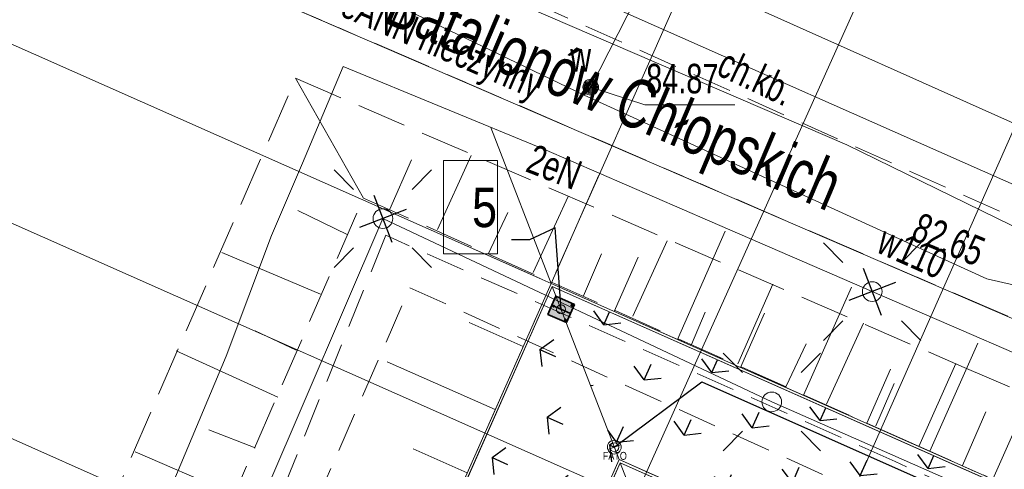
# Model space of a CAD drawing. Header units: metres. Extents: x 7446797 to 7447602, y 5789497 to 5790002.
# Tile 37 of 66: x 7447234 to 7447259, y 5789855 to 5789866. Entities that reach past the tile are written whole.
import ezdxf
from ezdxf.xclip import XClip

# ---------------------------------------------------------------- set-up
doc = ezdxf.new("R2010")
doc.units = ezdxf.units.M
doc.header["$MEASUREMENT"] = 0
doc.header["$XCLIPFRAME"] = 0
for name, pattern in [('2_BUBZ02', [1.75, 1.25, -0.5]), ('2_KTCR02', [1.5, 1, -0.5]), ('GUK', [2, 1.5, -0.5]), ('GUZ', [1, 0.5, -0.5]), ('Kropki i Kreski', [3.6, 1.8, -0.9, 0, -0.9])]:
    doc.linetypes.add(name, pattern=pattern)
for name, color, linetype, lineweight in [('130-Z Teren1', 7, 'Continuous', 13), ('130-Z Teren114', 113, 'Continuous', 25), ('130-Z Teren21', 37, 'Continuous', 5), ('130-Z Teren69', 41, 'Continuous', 13), ('310-W Oświetlenie1', 7, 'Continuous', 13), ('450-K Belki21', 37, 'Continuous', 5), ('450-K Belki69', 41, 'Continuous', 13), ('708-L Opisy sytuacji 1_500 do legendy1', 7, 'Continuous', 13), ('708-L Opisy sytuacji 1_500 do legendy11', 7, 'Continuous', 13), ('708-L Opisy sytuacji 1_500 do legendy85', 1, 'Continuous', 25), ('718-L Elementy do rozbiórki85', 1, 'Continuous', 25), ('719-L Wyposażenie lądowiska1', 7, 'Continuous', 13), ('719-L Wyposażenie lądowiska56', 82, 'Continuous', 25), ('719-L Wyposażenie lądowiska81', 18, 'Continuous', 35), ('719-L Wyposażenie lądowiska85', 1, 'Continuous', 25), ('810-G Ogólne2', 4, 'Continuous', 20), ('ex_02_DXF_MZ_9_BUBZ_D_L_17', 9, 'Continuous', 18), ('ex_02_DXF_MZ_9_Dzialki7', 9, 'Continuous', 18), ('ex_02_DXF_MZ_9_Kontury3', 9, 'Continuous', 18), ('ex_02_DXF_MZ_9_KTCR_D_L_17', 9, 'Continuous', 18), ('ex_02_DXF_MZ_9_KTCR_E_T_17', 9, 'Continuous', 18), ('ex_02_DXF_MZ_9_KTCR_L_17', 9, 'Continuous', 18), ('ex_02_DXF_MZ_9_KTKR_L_07', 9, 'Continuous', 18), ('ex_02_DXF_MZ_9_KTUL_E_T_07', 9, 'Continuous', 18), ('ex_02_DXF_MZ_9_SUOW_L_05', 9, 'Continuous', 18), ('ex_02_DXF_MZ_9_SUPE_D_L_31', 9, 'Continuous', 18), ('ex_02_DXF_MZ_9_SUPE_E_T_31', 9, 'Continuous', 18), ('ex_02_DXF_MZ_9_SUPK_L_434', 9, 'Continuous', 18), ('ex_02_DXF_MZ_9_SUPW_E_T_05', 9, 'Continuous', 18), ('ex_02_DXF_MZ_9_SUPW_L_05', 9, 'Continuous', 18), ('ex_02_DXF_MZ_9_SUSM_D_T_07', 9, 'Continuous', 18), ('ex_02_DXF_MZ_9_SUSM_D_T_37', 9, 'Continuous', 18), ('ex_02_DXF_MZ_9_SUTK_T_034', 9, 'Continuous', 18), ('ex_02_DXF_MZ_9_SUTW_T_05', 9, 'Continuous', 18), ('ex_02_DXF_MZ_9_SUUW_E_T_57', 9, 'Continuous', 18), ('ex_02_DXF_MZ_9_SUUW_T_77', 9, 'Continuous', 18), ('ex_02_DXF_MZ_9_Uzytki3', 9, 'Continuous', 18)]:
    doc.layers.add(name, color=color, linetype=linetype, lineweight=lineweight)
doc.layers.add('700-L Mapa 1_500 dwg', color=7, linetype='Continuous')
doc.layers.add('708-L Opisy sytuacji 1_500 do legendy', color=7, linetype='Continuous')
doc.styles.add('STYL_AUTOMATYCZNY_1', font='Arial.ttf', dxfattribs={"width": 0.7})
doc.styles.add('STYL_AUTOMATYCZNY_2', font='Arial.ttf')
doc.styles.add('STYL_AUTOMATYCZNY_3', font='Arial Narrow.ttf')
doc.dimstyles.new('STYL_AUTOMATYCZNY__1', dxfattribs={"dimtxt": 1.25, "dimasz": 0.475, "dimexe": 0.18, "dimexo": 0.3, "dimgap": 0, "dimtad": 1, "dimzin": 0, "dimdsep": 46, "dimtxsty": 'STYL_AUTOMATYCZNY_2', "dimblk": 'ARROWHEAD_2', "dimblk1": 'ARROWHEAD_2', "dimblk2": 'ARROWHEAD_2', "dimcen": 0.09, "dimclrd": 7, "dimclre": 7, "dimclrt": 1, "dimazin": 0, "dimtfac": 1, "dimtdec": 4, "dimtmove": 0, "dimatfit": 3, "dimfxl": 1, "dimtolj": 1, "dimtzin": 0, "dimarcsym": 0})
doc.dimstyles.new('STYL_AUTOMATYCZNY__2', dxfattribs={"dimtxt": 1, "dimasz": 0.475, "dimexe": 0.18, "dimexo": 0.3, "dimgap": 0, "dimtad": 1, "dimzin": 0, "dimdsep": 46, "dimtxsty": 'STYL_AUTOMATYCZNY_2', "dimblk": 'ARROWHEAD_2', "dimblk1": 'ARROWHEAD_2', "dimblk2": 'ARROWHEAD_2', "dimcen": 0.09, "dimclrd": 7, "dimclre": 7, "dimclrt": 1, "dimazin": 0, "dimtfac": 1, "dimtdec": 4, "dimtmove": 0, "dimatfit": 3, "dimfxl": 1, "dimtolj": 1, "dimtzin": 0, "dimarcsym": 0})
doc.dimstyles.new('STYL_AUTOMATYCZNY__3', dxfattribs={"dimtxt": 0.18, "dimasz": 0.456, "dimexe": 0.18, "dimexo": 0.0625, "dimgap": 0, "dimtad": 0, "dimtih": 1, "dimtoh": 1, "dimdec": 4, "dimzin": 0, "dimdsep": 46, "dimcen": 0.09, "dimadec": 0, "dimazin": 0, "dimtfac": 1, "dimtdec": 4, "dimtmove": 0, "dimatfit": 3, "dimldrblk": 'ARROWHEAD_1', "dimfxl": 1, "dimtolj": 1, "dimtzin": 0, "dimarcsym": 0})

# ---------------------------------------------------------------- blocks, each defined once
blk = doc.blocks.new('Rysunek_1_9', base_point=(7447200, 5789750, -0.867))
at = {"layer": 'ex_02_DXF_MZ_9_BUBZ_D_L_17', "color": 9, "linetype": '2_BUBZ02', "lineweight": 18}
for p, q in [((7447234.364, 5789850.459, -0.867), (7447240.629, 5789864.895, -0.867)), ((7447240.629, 5789864.895, -0.867), (7447257.601, 5789857.557, -0.867)), ((7447229.09, 5789831.451, -0.867), (7447242.351, 5789861.854, -0.867)), ((7447242.351, 5789861.854, -0.867), (7447282.337, 5789843.993, -0.867)), ((7447257.601, 5789857.557, -0.867), (7447276.192, 5789849.576, -0.867))]:
    blk.add_line(p, q, dxfattribs=at)
at = {"layer": 'ex_02_DXF_MZ_9_BUBZ_D_L_17', "color": 9, "linetype": 'Continuous', "lineweight": 18}
for p, q in [((7447242.351, 5789861.854, -0.867), (7447240.629, 5789864.895, -0.867)), ((7447244.232, 5789861.055, -0.867), (7447245.087, 5789862.935, -0.867)), ((7447243.019, 5789861.574, -0.867), (7447243.572, 5789862.822, -0.867)), ((7447246.658, 5789859.965, -0.867), (7447247.548, 5789861.896, -0.867)), ((7447241.95, 5789860.919, -0.867), (7447240.685, 5789861.541, -0.867)), ((7447245.514, 5789860.434, -0.867), (7447246.017, 5789861.493, -0.867)), ((7447249.187, 5789858.858, -0.867), (7447250.06, 5789860.772, -0.867)), ((7447241.262, 5789859.416, -0.867), (7447238.751, 5789860.471, -0.867)), ((7447247.94, 5789859.377, -0.867), (7447248.393, 5789860.437, -0.867)), ((7447251.853, 5789857.65, -0.867), (7447252.742, 5789859.667, -0.867)), ((7447250.675, 5789858.136, -0.867), (7447251.027, 5789858.956, -0.867)), ((7447254.109, 5789856.627, -0.867), (7447255.049, 5789858.678, -0.867)), ((7447240.642, 5789857.997, -0.867), (7447239.599, 5789858.484, -0.867)), ((7447253.084, 5789857.08, -0.867), (7447253.587, 5789858.156, -0.867)), ((7447240.173, 5789856.801, -0.867), (7447237.593, 5789857.976, -0.867)), ((7447256.451, 5789855.553, -0.867), (7447257.39, 5789857.655, -0.867)), ((7447255.357, 5789856.074, -0.867), (7447255.826, 5789857.15, -0.867)), ((7447257.561, 5789855.067, -0.867), (7447258.148, 5789856.434, -0.867)), ((7447239.603, 5789855.52, -0.867), (7447238.424, 5789855.971, -0.867)), ((7447239.015, 5789854.357, -0.867), (7447236.555, 5789855.413, -0.867))]:
    blk.add_line(p, q, dxfattribs=at)
at = {"layer": 'ex_02_DXF_MZ_9_Dzialki7', "color": 9, "linetype": 'Continuous', "lineweight": 18}
blk.add_line((7447209.58, 5789880.04, -0.867), (7447413.1, 5789792.26, -0.867), dxfattribs=at)
at = {"layer": 'ex_02_DXF_MZ_9_Kontury3', "color": 9, "linetype": 'GUK', "lineweight": 18}
blk.add_line((7447209.579, 5789880.041, -0.867), (7447354.52, 5789817.535, -0.867), dxfattribs=at)
at = {"layer": 'ex_02_DXF_MZ_9_KTCR_D_L_17', "color": 9, "linetype": '2_KTCR02', "lineweight": 18}
for p, q in [((7447242.919, 5789860.911, -0.867), (7447240.294, 5789854.433, -0.867)), ((7447255.852, 5789855.169, -0.867), (7447242.919, 5789860.911, -0.867)), ((7447239.317, 5789849.956, -0.867), (7447243.528, 5789859.58, -0.867)), ((7447243.528, 5789859.58, -0.867), (7447257.173, 5789853.407, -0.867)), ((7447272.532, 5789847.6, -0.867), (7447255.852, 5789855.169, -0.867))]:
    blk.add_line(p, q, dxfattribs=at)
at = {"layer": 'ex_02_DXF_MZ_9_KTCR_L_17', "color": 9, "linetype": '2_KTCR02', "lineweight": 18}
blk.add_line((7447283.14, 5789850.49, -0.867), (7447232.89, 5789872.98, -0.867), dxfattribs=at)
at = {"layer": 'ex_02_DXF_MZ_9_KTKR_L_07', "color": 9, "linetype": 'Continuous', "lineweight": 18}
blk.add_line((7447284.33, 5789852.36, -0.867), (7447236.65, 5789873.69, -0.867), dxfattribs=at)
at = {"layer": 'ex_02_DXF_MZ_9_SUOW_L_05', "color": 9, "linetype": 'Continuous', "lineweight": 18}
blk.add_line((7447248.12, 5789864.67, -0.867), (7447256.07, 5789880.31, -0.867), dxfattribs=at)
at = {"layer": 'ex_02_DXF_MZ_9_SUPE_D_L_31', "color": 9, "linetype": 'Continuous', "lineweight": 18}
for p, q in [((7447254.621, 5789863.207, -0.867), (7447240.637, 5789869.249, -0.867)), ((7447240.803, 5789862.739, -0.867), (7447241.836, 5789865.197, -0.867)), ((7447241.836, 5789865.197, -0.867), (7447246.931, 5789863.093, -0.867)), ((7447262.207, 5789859.5, -0.867), (7447254.621, 5789863.207, -0.867)), ((7447246.931, 5789863.093, -0.867), (7447251.144, 5789861.272, -0.867)), ((7447240.016, 5789860.904, -0.867), (7447240.803, 5789862.739, -0.867)), ((7447238.513, 5789851.272, -0.867), (7447242.843, 5789861.334, -0.867)), ((7447242.843, 5789861.334, -0.867), (7447252.716, 5789856.683, -0.867)), ((7447251.144, 5789861.272, -0.867), (7447255.267, 5789859.481, -0.867)), ((7447238.867, 5789857.845, -0.867), (7447240.016, 5789860.904, -0.867)), ((7447255.267, 5789859.481, -0.867), (7447260.844, 5789857.07, -0.867)), ((7447236.526, 5789852.278, -0.867), (7447238.867, 5789857.845, -0.867)), ((7447252.716, 5789856.683, -0.867), (7447262.086, 5789852.568, -0.867))]:
    blk.add_line(p, q, dxfattribs=at)
at = {"layer": 'ex_02_DXF_MZ_9_SUPK_L_434', "color": 9, "linetype": 'Continuous', "lineweight": 18}
blk.add_line((7447223.94, 5789877.67, -0.867), (7447259.43, 5789861.94, -0.867), dxfattribs=at)
at = {"layer": 'ex_02_DXF_MZ_9_SUPW_L_05', "color": 9, "linetype": 'Continuous', "lineweight": 18}
for p, q in [((7447248.12, 5789864.67, -0.867), (7447256.07, 5789880.31, -0.867)), ((7447247.95, 5789864.47, -0.867), (7447236.96, 5789869.75, -0.867)), ((7447247.95, 5789864.47, -0.867), (7447248.12, 5789864.67, -0.867)), ((7447258.18, 5789859.81, -0.867), (7447247.95, 5789864.47, -0.867)), ((7447264.54, 5789858.31, -0.867), (7447258.18, 5789859.81, -0.867))]:
    blk.add_line(p, q, dxfattribs=at)
at = {"layer": 'ex_02_DXF_MZ_9_SUSM_D_T_07', "color": 9, "linetype": 'Continuous', "lineweight": 18}
for p, q in [((7447242.1, 5789862.076, -0.867), (7447241.605, 5789862.571, -0.867)), ((7447243.585, 5789862.076, -0.867), (7447244.08, 5789862.571, -0.867)), ((7447254.524, 5789860.223, -0.867), (7447254.029, 5789860.718, -0.867)), ((7447256.009, 5789860.223, -0.867), (7447256.504, 5789860.718, -0.867)), ((7447242.1, 5789860.591, -0.867), (7447241.605, 5789860.096, -0.867)), ((7447243.585, 5789860.591, -0.867), (7447244.08, 5789860.096, -0.867)), ((7447254.524, 5789858.738, -0.867), (7447254.029, 5789858.243, -0.867)), ((7447256.009, 5789858.738, -0.867), (7447256.504, 5789858.243, -0.867)), ((7447251.974, 5789857.425, -0.867), (7447251.479, 5789857.92, -0.867)), ((7447253.459, 5789857.425, -0.867), (7447253.954, 5789857.92, -0.867)), ((7447251.974, 5789855.94, -0.867), (7447251.479, 5789855.445, -0.867)), ((7447253.459, 5789855.94, -0.867), (7447253.954, 5789855.445, -0.867))]:
    blk.add_line(p, q, dxfattribs=at)
at = {"layer": 'ex_02_DXF_MZ_9_SUSM_D_T_37', "color": 9, "linetype": 'Continuous', "lineweight": 18}
for centre in [(7447242.843, 5789861.334, -0.867), (7447255.267, 5789859.481, -0.867), (7447252.716, 5789856.683, -0.867)]:
    blk.add_circle(centre, 0.25, dxfattribs=at)
at = {"layer": 'ex_02_DXF_MZ_9_SUTW_T_05', "color": 9, "linetype": 'Continuous', "lineweight": 18}
for p, q in [((7447248.12, 5789864.67, -0.867), (7447249.497, 5789864.22, -0.867)), ((7447249.497, 5789864.22, -0.867), (7447251.777, 5789864.22, -0.867))]:
    blk.add_line(p, q, dxfattribs=at)
at = {"layer": 'ex_02_DXF_MZ_9_SUUW_T_77', "color": 9, "linetype": 'Continuous', "lineweight": 18}
for radius in [0.2, 0.175, 0.15, 0.125, 0.1, 0.075, 0.05, 0.025, 0.00715]:
    blk.add_circle((7447248.12, 5789864.67, -0.867), radius, dxfattribs=at)
at = {"layer": 'ex_02_DXF_MZ_9_Uzytki3', "color": 9, "linetype": 'GUZ', "lineweight": 18}
blk.add_line((7447209.579, 5789880.041, -0.867), (7447354.52, 5789817.535, -0.867), dxfattribs=at)
at = {"layer": 'ex_02_DXF_MZ_9_KTCR_E_T_17', "color": 9, "linetype": 'Continuous', "lineweight": 18, "insert": (7447251.433, 5789865.336, -0.867), "char_height": 0.75, "attachment_point": 4, "rotation": 334.9037, "style": 'STYL_AUTOMATYCZNY_1'}
blk.add_mtext('\\A1;{\\pql;\\fArial|b0|i0|c238|p0;\\W0.700000;ch.kb.}', dxfattribs=at)
at = {"layer": 'ex_02_DXF_MZ_9_KTUL_E_T_07', "color": 9, "linetype": 'Continuous', "lineweight": 18, "insert": (7447242.988, 5789866.734, -0.867), "char_height": 1.25, "attachment_point": 4, "rotation": 336.94, "style": 'STYL_AUTOMATYCZNY_1'}
blk.add_mtext('\\A1;{\\pql;\\fArial|b0|i0|c238|p0;\\W0.700000;Batalionów Chłopskich}', dxfattribs=at)
at = {"layer": 'ex_02_DXF_MZ_9_SUPE_E_T_31', "color": 9, "linetype": 'Continuous', "lineweight": 18, "char_height": 0.75, "style": 'STYL_AUTOMATYCZNY_1'}
for s, insert, attachment_point, rotation in [('\\A1;{\\pql;\\fArial|b0|i0|c238|p0;\\W0.700000;eANN nieczynny}', (7447241.627, 5789866.292, -0.867), 7, 336.666), ('\\A1;{\\pql;\\fArial|b0|i0|c238|p0;\\W0.700000;2eN }', (7447246.568, 5789862.886, -0.867), 4, 338.7728)]:
    blk.add_mtext(s, dxfattribs=dict(at, insert=insert, attachment_point=attachment_point, rotation=rotation))
at = {"layer": 'ex_02_DXF_MZ_9_SUPW_E_T_05', "color": 9, "linetype": 'Continuous', "lineweight": 18, "insert": (7447255.329, 5789860.488, -0.867), "char_height": 0.75, "attachment_point": 7, "rotation": 335.9892, "style": 'STYL_AUTOMATYCZNY_1'}
blk.add_mtext('\\A1;{\\pql;\\fArial|b0|i0|c238|p0;\\W0.700000;w110}', dxfattribs=at)
at = {"layer": 'ex_02_DXF_MZ_9_SUTK_T_034', "color": 9, "linetype": 'Continuous', "lineweight": 18, "insert": (7447256.501, 5789861.507, -0.867), "char_height": 0.75, "attachment_point": 1, "rotation": 337.5035, "style": 'STYL_AUTOMATYCZNY_1'}
blk.add_mtext('\\A1;{\\pql;\\fArial|b0|i0|c238|p0;\\W0.700000;82.65}', dxfattribs=at)
at = {"layer": 'ex_02_DXF_MZ_9_SUTW_T_05', "color": 9, "linetype": 'Continuous', "lineweight": 18, "insert": (7447249.527, 5789864.501, -0.867), "char_height": 0.75, "attachment_point": 7, "style": 'STYL_AUTOMATYCZNY_1'}
blk.add_mtext('\\A1;{\\pql;\\fArial|b0|i0|c238|p0;\\W0.700000;84.87}', dxfattribs=at)
at = {"layer": 'ex_02_DXF_MZ_9_SUUW_E_T_57', "color": 9, "linetype": 'Continuous', "lineweight": 18, "insert": (7447247.599, 5789865.064, -0.867), "char_height": 0.75, "attachment_point": 7, "style": 'STYL_AUTOMATYCZNY_1'}
blk.add_mtext('\\A1;{\\pql;\\fArial|b0|i0|c238|p0;\\W0.700000;w}', dxfattribs=at)
blk = doc.blocks.new('*D7', base_point=(7447251.91, 5789835.327, -0.867))
at = {"layer": '708-L Opisy sytuacji 1_500 do legendy1', "color": 7, "linetype": 'Continuous', "lineweight": 13, "transparency": 16777216}
for p, q in [((7447249.35, 5789854.488, -0.867), (7447255.831, 5789868.902, -0.867)), ((7447255.932, 5789868.685, -0.867), (7447255.346, 5789868.263, -0.867)), ((7447255.36, 5789868.599, -0.867), (7447255.639, 5789868.474, -0.867)), ((7447255.639, 5789868.474, -0.867), (7447278.439, 5789858.222, -0.867)), ((7447272.207, 5789844.36, -0.867), (7447278.632, 5789858.649, -0.867)), ((7447278.147, 5789858.011, -0.867), (7447278.732, 5789858.433, -0.867)), ((7447278.439, 5789858.222, -0.867), (7447278.718, 5789858.096, -0.867))]:
    blk.add_line(p, q, dxfattribs=at)
at = {"layer": '708-L Opisy sytuacji 1_500 do legendy85', "color": 1, "lineweight": 25, "transparency": 16777216, "insert": (7447265.185, 5789864.455, -0.867), "char_height": 1.25, "attachment_point": 7, "rotation": 335.7886, "style": 'STYL_AUTOMATYCZNY_2'}
blk.add_mtext('\\A1;{\\pql;\\fArial|b0|i0|c238|p0;\\W1.000000;25,00}', dxfattribs=at)
blk = doc.blocks.new('ARROWHEAD_2')
at = {"color": 0, "linetype": 'Continuous', "lineweight": 0}
for p, q in [((-0.378, -0.655), (0.378, 0.655)), ((0, 0), (-1, 0))]:
    blk.add_line(p, q, dxfattribs=at)
blk = doc.blocks.new('*D9', base_point=(7447251.91, 5789835.327, -0.867))
at = {"layer": '708-L Opisy sytuacji 1_500 do legendy1', "color": 7, "linetype": 'Continuous', "lineweight": 13, "transparency": 16777216}
for p, q in [((7447226.708, 5789864.194, -0.867), (7447248.953, 5789854.336, -0.867)), ((7447227.349, 5789863.712, -0.867), (7447226.924, 5789864.295, -0.867)), ((7447227.26, 5789864.283, -0.867), (7447227.136, 5789864.004, -0.867)), ((7447227.136, 5789864.004, -0.867), (7447217.008, 5789841.147, -0.867)), ((7447216.795, 5789841.439, -0.867), (7447217.221, 5789840.856, -0.867)), ((7447216.58, 5789841.337, -0.867), (7447238.825, 5789831.48, -0.867)), ((7447217.008, 5789841.147, -0.867), (7447216.884, 5789840.868, -0.867))]:
    blk.add_line(p, q, dxfattribs=at)
at = {"layer": '708-L Opisy sytuacji 1_500 do legendy85', "color": 1, "lineweight": 25, "transparency": 16777216, "insert": (7447220.975, 5789850.716, -0.867), "char_height": 1.25, "attachment_point": 7, "rotation": 66.1008, "style": 'STYL_AUTOMATYCZNY_2'}
blk.add_mtext('\\A1;{\\pql;\\fArial|b0|i0|c238|p0;\\W1.000000;25,00}', dxfattribs=at)
blk = doc.blocks.new('*D10', base_point=(7447251.91, 5789835.327, -0.867))
at = {"layer": '708-L Opisy sytuacji 1_500 do legendy1', "color": 7, "linetype": 'Continuous', "lineweight": 13, "transparency": 16777216}
for p, q in [((7447225.286, 5789869.363, -0.867), (7447246.84, 5789859.812, -0.867)), ((7447225.927, 5789868.881, -0.867), (7447225.502, 5789869.464, -0.867)), ((7447225.839, 5789869.452, -0.867), (7447225.715, 5789869.173, -0.867)), ((7447225.715, 5789869.173, -0.867), (7447222.008, 5789860.807, -0.867)), ((7447221.579, 5789860.997, -0.867), (7447251.498, 5789847.739, -0.867)), ((7447222.221, 5789860.516, -0.867), (7447221.795, 5789861.099, -0.867)), ((7447222.008, 5789860.807, -0.867), (7447215.931, 5789847.093, -0.867))]:
    blk.add_line(p, q, dxfattribs=at)
at = {"layer": '708-L Opisy sytuacji 1_500 do legendy85', "color": 1, "lineweight": 25, "transparency": 16777216, "insert": (7447223.138, 5789863.851, -0.867), "char_height": 1, "attachment_point": 7, "rotation": 66.1008, "style": 'STYL_AUTOMATYCZNY_2'}
blk.add_mtext('\\A1;{\\pql;\\fArial|b0|i0|c238|p0;\\W1.000000;9,15}', dxfattribs=at)
blk = doc.blocks.new('*D11', base_point=(7447251.91, 5789835.327, -0.867))
at = {"layer": '708-L Opisy sytuacji 1_500 do legendy1', "color": 7, "linetype": 'Continuous', "lineweight": 13, "transparency": 16777216}
for p, q in [((7447222.221, 5789860.516, -0.867), (7447221.795, 5789861.099, -0.867)), ((7447222.008, 5789860.807, -0.867), (7447215.931, 5789847.093, -0.867)), ((7447216.144, 5789846.802, -0.867), (7447215.718, 5789847.385, -0.867))]:
    blk.add_line(p, q, dxfattribs=at)
at = {"layer": '708-L Opisy sytuacji 1_500 do legendy85', "color": 1, "lineweight": 25, "transparency": 16777216, "insert": (7447218.091, 5789852.463, -0.867), "char_height": 1, "attachment_point": 7, "rotation": 66.1008, "style": 'STYL_AUTOMATYCZNY_2'}
blk.add_mtext('\\A1;{\\pql;\\fArial|b0|i0|c238|p0;\\W1.000000;15,00}', dxfattribs=at)
blk = doc.blocks.new('*D12', base_point=(7447251.91, 5789835.327, -0.867))
at = {"layer": '708-L Opisy sytuacji 1_500 do legendy1', "color": 7, "linetype": 'Continuous', "lineweight": 13, "transparency": 16777216}
for p, q in [((7447222.008, 5789860.807, -0.867), (7447215.931, 5789847.093, -0.867)), ((7447216.144, 5789846.802, -0.867), (7447215.718, 5789847.385, -0.867)), ((7447215.502, 5789847.283, -0.867), (7447245.422, 5789834.026, -0.867)), ((7447215.931, 5789847.093, -0.867), (7447212.224, 5789838.728, -0.867)), ((7447211.796, 5789838.918, -0.867), (7447233.349, 5789829.367, -0.867)), ((7447212.011, 5789839.02, -0.867), (7447212.437, 5789838.436, -0.867)), ((7447212.224, 5789838.728, -0.867), (7447212.1, 5789838.449, -0.867))]:
    blk.add_line(p, q, dxfattribs=at)
at = {"layer": '708-L Opisy sytuacji 1_500 do legendy85', "color": 1, "lineweight": 25, "transparency": 16777216, "insert": (7447213.354, 5789841.772, -0.867), "char_height": 1, "attachment_point": 7, "rotation": 66.1008, "style": 'STYL_AUTOMATYCZNY_2'}
blk.add_mtext('\\A1;{\\pql;\\fArial|b0|i0|c238|p0;\\W1.000000;9,15}', dxfattribs=at)
blk = doc.blocks.new('*D13', base_point=(7447251.91, 5789835.327, -0.867))
at = {"layer": '708-L Opisy sytuacji 1_500 do legendy1', "color": 7, "linetype": 'Continuous', "lineweight": 13, "transparency": 16777216}
for p, q in [((7447247.236, 5789859.965, -0.867), (7447252.91, 5789872.769, -0.867)), ((7447253.011, 5789872.553, -0.867), (7447252.428, 5789872.128, -0.867)), ((7447252.44, 5789872.465, -0.867), (7447252.72, 5789872.341, -0.867)), ((7447252.72, 5789872.341, -0.867), (7447261.085, 5789868.634, -0.867)), ((7447251.894, 5789847.892, -0.867), (7447261.275, 5789869.062, -0.867)), ((7447261.377, 5789868.847, -0.867), (7447260.794, 5789868.421, -0.867))]:
    blk.add_line(p, q, dxfattribs=at)
at = {"layer": '708-L Opisy sytuacji 1_500 do legendy85', "color": 1, "lineweight": 25, "transparency": 16777216, "insert": (7447255.763, 5789871.211, -0.867), "char_height": 1, "attachment_point": 7, "rotation": 336.1008, "style": 'STYL_AUTOMATYCZNY_2'}
blk.add_mtext('\\A1;{\\pql;\\fArial|b0|i0|c238|p0;\\W1.000000;9,15}', dxfattribs=at)
blk = doc.blocks.new('*D14', base_point=(7447251.91, 5789835.327, -0.867))
at = {"layer": '708-L Opisy sytuacji 1_500 do legendy1', "color": 7, "linetype": 'Continuous', "lineweight": 13, "transparency": 16777216}
for p, q in [((7447261.377, 5789868.847, -0.867), (7447260.794, 5789868.421, -0.867)), ((7447261.085, 5789868.634, -0.867), (7447274.799, 5789862.557, -0.867)), ((7447265.608, 5789841.815, -0.867), (7447274.989, 5789862.986, -0.867)), ((7447275.091, 5789862.77, -0.867), (7447274.508, 5789862.344, -0.867)), ((7447274.799, 5789862.557, -0.867), (7447283.165, 5789858.85, -0.867))]:
    blk.add_line(p, q, dxfattribs=at)
at = {"layer": '708-L Opisy sytuacji 1_500 do legendy85', "color": 1, "lineweight": 25, "transparency": 16777216, "insert": (7447266.455, 5789866.473, -0.867), "char_height": 1, "attachment_point": 7, "rotation": 336.1008, "style": 'STYL_AUTOMATYCZNY_2'}
blk.add_mtext('\\A1;{\\pql;\\fArial|b0|i0|c238|p0;\\W1.000000;15,00}', dxfattribs=at)
blk = doc.blocks.new('ARROWHEAD_1')
at = {"color": 0, "linetype": 'Continuous', "lineweight": 0}
blk.add_line((0, 0), (-1, 0), dxfattribs=at)
blk.add_circle((0, 0), 0.25, dxfattribs=at)

msp = doc.modelspace()

# ---------------------------------------------------------------- hatches: boundary and pattern name
at = {"layer": '130-Z Teren114', "linetype": 'Continuous', "lineweight": 25}
h = msp.add_hatch(dxfattribs=at)
h.set_pattern_fill('TRAWA', color=113, style=0, pattern_type=2)
h.set_pattern_definition([(336.1, (7447242.3345, 5789843.597), (1.2154, 2.7428), [0.433, -1.29904]), (336.1, (7447242.5185, 5789841.8746), (1.2154, 2.7428), [0.43301, -1.29904]), (276.1, (7447242.3345, 5789843.597), (2.983, 0.31883), [0.433, -1.29904]), (276.1, (7447243.918, 5789842.8952), (2.983, 0.31883), [0.43301, -1.29904]), (36.1, (7447242.3345, 5789843.597), (-1.7676, 2.42394), [0.433, -1.29904]), (36.1, (7447243.918, 5789842.8952), (-1.76762, 2.42394), [0.43301, -1.29904])])
h.paths.add_polyline_path([(7447238.096, 5789830.971), (7447248.84, 5789855.218), (7447247.145, 5789859.611), (7447233.703, 5789829.276)])
h = msp.add_hatch(dxfattribs=at)
h.set_pattern_fill('TRAWA', color=113, style=0, pattern_type=2)
h.set_pattern_definition([(66.1, (7447261.4656, 5789850.9793), (-2.7428, 1.2154), [0.433, -1.29904]), (66.1, (7447263.1878, 5789851.1634), (-2.7428, 1.2154), [0.433, -1.29904]), (6.1, (7447261.4656, 5789850.9793), (-0.31883, 2.983), [0.433, -1.29904]), (6.1, (7447262.1673, 5789852.5628), (-0.31883, 2.983), [0.433, -1.29904]), (126.1, (7447261.4656, 5789850.9793), (2.42394, 1.7676), [0.433, -1.29904]), (126.1, (7447262.1673, 5789852.5628), (2.42394, 1.7676), [0.433, -1.29904])])
h.paths.add_polyline_path([(7447248.84, 5789855.218), (7447273.086, 5789844.474), (7447277.48, 5789846.168), (7447247.145, 5789859.611)])
at = {"layer": '719-L Wyposażenie lądowiska56', "linetype": 'Continuous', "lineweight": 25}
msp.add_hatch(color=82, dxfattribs=at).paths.add_polyline_path([(7447247.133, 5789859.135), (7447247.031, 5789858.905), (7447247.503, 5789858.696), (7447247.605, 5789858.926)])
at = {"layer": '719-L Wyposażenie lądowiska85', "linetype": 'Continuous', "lineweight": 25}
msp.add_hatch(color=1, dxfattribs=at).paths.add_polyline_path([(7447247.235, 5789859.365), (7447247.133, 5789859.135), (7447247.605, 5789858.926), (7447247.707, 5789859.156)])

# ---------------------------------------------------------------- linework, layer by layer
at = {"layer": '130-Z Teren1', "color": 7, "linetype": 'Continuous', "lineweight": 13, "elevation": -0.867}
for points in [[(7447247.114, 5789859.69), (7447245.587, 5789863.648)], [(7447247.114, 5789859.69), (7447248.33, 5789862.433)], [(7447247.114, 5789859.69), (7447244.371, 5789860.906)], [(7447250.319, 5789858.27), (7447251.534, 5789861.013)], [(7447248.717, 5789858.98), (7447249.324, 5789860.352)], [(7447253.524, 5789856.85), (7447254.739, 5789859.593)], [(7447251.921, 5789857.56), (7447252.529, 5789858.932)], [(7447246.404, 5789858.088), (7447245.033, 5789858.696)], [(7447256.728, 5789855.43), (7447257.944, 5789858.173)], [(7447245.694, 5789856.486), (7447242.951, 5789857.701)], [(7447255.126, 5789856.14), (7447255.734, 5789857.512)], [(7447258.331, 5789854.72), (7447258.938, 5789856.091)], [(7447244.984, 5789854.883), (7447243.613, 5789855.491)]]:
    msp.add_lwpolyline(points, dxfattribs=at)
at = {"layer": '130-Z Teren1', "color": 7, "linetype": 'Continuous', "lineweight": 13, "elevation": -0.867, "flags": 128}
for points in [[(7447238.096, 5789830.971), (7447248.84, 5789855.218), (7447247.145, 5789859.611), (7447233.703, 5789829.276)], [(7447248.84, 5789855.218), (7447247.145, 5789859.611), (7447277.48, 5789846.168), (7447273.086, 5789844.474)], [(7447243.928, 5789843.984), (7447248.871, 5789855.138), (7447249.736, 5789852.895), (7447245.482, 5789843.296), (7447249.139, 5789841.675), (7447248.734, 5789840.761), (7447248.329, 5789839.847), (7447244.672, 5789841.467), (7447240.418, 5789831.868), (7447238.175, 5789831.002), (7447243.118, 5789842.156)], [(7447249.736, 5789852.895), (7447270.764, 5789843.578), (7447273.007, 5789844.443), (7447248.871, 5789855.138)]]:
    msp.add_lwpolyline(points, close=True, dxfattribs=at)
at = {"layer": '130-Z Teren21', "color": 37, "linetype": 'Continuous', "lineweight": 5}
for p, q in [((7447238.096, 5789830.971, -0.867), (7447248.84, 5789855.218, -0.867)), ((7447238.175, 5789831.002, -0.867), (7447248.871, 5789855.138, -0.867)), ((7447248.84, 5789855.218, -0.867), (7447273.086, 5789844.474, -0.867)), ((7447248.871, 5789855.138, -0.867), (7447273.007, 5789844.443, -0.867))]:
    msp.add_line(p, q, dxfattribs=at)
at = {"layer": '130-Z Teren69', "color": 41, "linetype": 'Kropki i Kreski', "lineweight": 13}
for p, q in [((7447238.175, 5789831.002, -0.867), (7447248.871, 5789855.138, -0.867)), ((7447248.871, 5789855.138, -0.867), (7447273.007, 5789844.443, -0.867))]:
    msp.add_line(p, q, dxfattribs=at)
at = {"layer": '310-W Oświetlenie1', "color": 7, "linetype": 'Continuous', "lineweight": 13}
for p, q in [((7447248.655, 5789855.698, -0.867), (7447248.781, 5789855.371, -0.867)), ((7447248.881, 5789855.597, -0.867), (7447248.555, 5789855.471, -0.867))]:
    msp.add_line(p, q, dxfattribs=at)
at = {"layer": '310-W Oświetlenie1', "color": 7, "linetype": 'Continuous', "lineweight": 13, "elevation": -0.867, "flags": 128}
msp.add_lwpolyline([(7447248.647, 5789855.374, -1), (7447248.789, 5789855.694, -1)], format="xyb", close=True, dxfattribs=at)
at = {"layer": '450-K Belki21', "color": 37, "linetype": 'Continuous', "lineweight": 5}
for p, q in [((7447233.623, 5789829.245, -0.867), (7447247.114, 5789859.69, -0.867)), ((7447233.703, 5789829.276, -0.867), (7447247.145, 5789859.611, -0.867)), ((7447277.559, 5789846.199, -0.867), (7447247.114, 5789859.69, -0.867)), ((7447277.48, 5789846.168, -0.867), (7447247.145, 5789859.611, -0.867))]:
    msp.add_line(p, q, dxfattribs=at)
at = {"layer": '450-K Belki69', "color": 41, "linetype": 'Kropki i Kreski', "lineweight": 13}
for p in [(7447233.623, 5789829.245, -0.867), (7447277.559, 5789846.199, -0.867)]:
    msp.add_line(p, (7447247.114, 5789859.69, -0.867), dxfattribs=at)
at = {"layer": '708-L Opisy sytuacji 1_500 do legendy11', "color": 7, "linetype": 'Continuous', "lineweight": 13, "elevation": -0.867, "flags": 128}
msp.add_lwpolyline([(7447244.386, 5789862.805), (7447245.75, 5789862.805), (7447245.75, 5789860.438), (7447244.386, 5789860.438)], close=True, dxfattribs=at)
at = {"layer": '718-L Elementy do rozbiórki85', "color": 1, "linetype": 'Continuous', "lineweight": 25}
for p, q in [((7447242.614, 5789861.927, -0.867), (7447243.072, 5789860.74, -0.867)), ((7447243.437, 5789861.563, -0.867), (7447242.249, 5789861.105, -0.867)), ((7447255.038, 5789860.075, -0.867), (7447255.496, 5789858.887, -0.867)), ((7447255.861, 5789859.71, -0.867), (7447254.673, 5789859.252, -0.867))]:
    msp.add_line(p, q, dxfattribs=at)
at = {"layer": '719-L Wyposażenie lądowiska1', "color": 7, "linetype": 'Continuous', "lineweight": 13}
for p, q in [((7447247.235, 5789859.365, -0.867), (7447247.133, 5789859.135, -0.867)), ((7447247.707, 5789859.156, -0.867), (7447247.235, 5789859.365, -0.867)), ((7447247.133, 5789859.135, -0.867), (7447247.031, 5789858.905, -0.867)), ((7447247.133, 5789859.135, -0.867), (7447247.605, 5789858.926, -0.867)), ((7447247.605, 5789858.926, -0.867), (7447247.133, 5789859.135, -0.867)), ((7447247.605, 5789858.926, -0.867), (7447247.707, 5789859.156, -0.867)), ((7447247.031, 5789858.905, -0.867), (7447247.503, 5789858.696, -0.867)), ((7447247.503, 5789858.696, -0.867), (7447247.605, 5789858.926, -0.867))]:
    msp.add_line(p, q, dxfattribs=at)
msp.add_circle((7447247.477, 5789858.762, -0.867), 0.02, dxfattribs=at)
at = {"layer": '719-L Wyposażenie lądowiska81', "color": 18, "linetype": 'Continuous', "lineweight": 35}
for p, q in [((7447247.133, 5789859.135, -0.867), (7447247.235, 5789859.365, -0.867)), ((7447247.235, 5789859.365, -0.867), (7447247.707, 5789859.156, -0.867)), ((7447247.031, 5789858.905, -0.867), (7447247.133, 5789859.135, -0.867)), ((7447247.133, 5789859.135, -0.867), (7447247.605, 5789858.926, -0.867)), ((7447247.605, 5789858.926, -0.867), (7447247.133, 5789859.135, -0.867)), ((7447247.16, 5789859.123, -0.867), (7447247.159, 5789859.115, -0.867)), ((7447247.159, 5789859.115, -0.867), (7447247.16, 5789859.108, -0.867)), ((7447247.165, 5789859.129, -0.867), (7447247.16, 5789859.123, -0.867)), ((7447247.171, 5789859.134, -0.867), (7447247.165, 5789859.129, -0.867)), ((7447247.179, 5789859.135, -0.867), (7447247.171, 5789859.134, -0.867)), ((7447247.187, 5789859.133, -0.867), (7447247.179, 5789859.135, -0.867)), ((7447247.193, 5789859.129, -0.867), (7447247.187, 5789859.133, -0.867)), ((7447247.197, 5789859.122, -0.867), (7447247.193, 5789859.129, -0.867)), ((7447247.199, 5789859.114, -0.867), (7447247.197, 5789859.122, -0.867)), ((7447247.197, 5789859.107, -0.867), (7447247.199, 5789859.114, -0.867)), ((7447247.707, 5789859.156, -0.867), (7447247.605, 5789858.926, -0.867)), ((7447247.622, 5789859.139, -0.867), (7447247.621, 5789859.131, -0.867)), ((7447247.621, 5789859.131, -0.867), (7447247.622, 5789859.123, -0.867)), ((7447247.627, 5789859.145, -0.867), (7447247.622, 5789859.139, -0.867)), ((7447247.622, 5789859.123, -0.867), (7447247.626, 5789859.117, -0.867)), ((7447247.626, 5789859.117, -0.867), (7447247.632, 5789859.112, -0.867)), ((7447247.633, 5789859.149, -0.867), (7447247.627, 5789859.145, -0.867)), ((7447247.632, 5789859.112, -0.867), (7447247.64, 5789859.111, -0.867)), ((7447247.641, 5789859.151, -0.867), (7447247.633, 5789859.149, -0.867)), ((7447247.64, 5789859.111, -0.867), (7447247.648, 5789859.112, -0.867)), ((7447247.649, 5789859.149, -0.867), (7447247.641, 5789859.151, -0.867)), ((7447247.648, 5789859.112, -0.867), (7447247.654, 5789859.116, -0.867)), ((7447247.655, 5789859.144, -0.867), (7447247.649, 5789859.149, -0.867)), ((7447247.654, 5789859.116, -0.867), (7447247.659, 5789859.122, -0.867)), ((7447247.659, 5789859.138, -0.867), (7447247.655, 5789859.144, -0.867)), ((7447247.661, 5789859.13, -0.867), (7447247.659, 5789859.138, -0.867)), ((7447247.659, 5789859.122, -0.867), (7447247.661, 5789859.13, -0.867)), ((7447247.503, 5789858.696, -0.867), (7447247.031, 5789858.905, -0.867)), ((7447247.16, 5789859.108, -0.867), (7447247.164, 5789859.101, -0.867)), ((7447247.164, 5789859.101, -0.867), (7447247.17, 5789859.097, -0.867)), ((7447247.17, 5789859.097, -0.867), (7447247.178, 5789859.095, -0.867)), ((7447247.178, 5789859.095, -0.867), (7447247.186, 5789859.096, -0.867)), ((7447247.186, 5789859.096, -0.867), (7447247.192, 5789859.1, -0.867)), ((7447247.192, 5789859.1, -0.867), (7447247.197, 5789859.107, -0.867)), ((7447247.605, 5789858.926, -0.867), (7447247.503, 5789858.696, -0.867)), ((7447247.459, 5789858.77, -0.867), (7447247.457, 5789858.763, -0.867)), ((7447247.457, 5789858.763, -0.867), (7447247.459, 5789858.755, -0.867)), ((7447247.463, 5789858.777, -0.867), (7447247.459, 5789858.77, -0.867)), ((7447247.459, 5789858.755, -0.867), (7447247.463, 5789858.748, -0.867)), ((7447247.47, 5789858.781, -0.867), (7447247.463, 5789858.777, -0.867)), ((7447247.463, 5789858.748, -0.867), (7447247.469, 5789858.744, -0.867)), ((7447247.469, 5789858.744, -0.867), (7447247.477, 5789858.742, -0.867)), ((7447247.478, 5789858.782, -0.867), (7447247.47, 5789858.781, -0.867)), ((7447247.477, 5789858.742, -0.867), (7447247.484, 5789858.743, -0.867)), ((7447247.485, 5789858.78, -0.867), (7447247.478, 5789858.782, -0.867)), ((7447247.484, 5789858.743, -0.867), (7447247.491, 5789858.748, -0.867)), ((7447247.492, 5789858.776, -0.867), (7447247.485, 5789858.78, -0.867)), ((7447247.491, 5789858.748, -0.867), (7447247.496, 5789858.754, -0.867)), ((7447247.496, 5789858.769, -0.867), (7447247.492, 5789858.776, -0.867)), ((7447247.497, 5789858.762, -0.867), (7447247.496, 5789858.769, -0.867)), ((7447247.496, 5789858.754, -0.867), (7447247.497, 5789858.762, -0.867))]:
    msp.add_line(p, q, dxfattribs=at)
at = {"layer": '810-G Ogólne2', "color": 4, "linetype": 'Continuous', "lineweight": 20, "elevation": -0.867}
msp.add_lwpolyline([(7447233.623, 5789829.245), (7447247.114, 5789859.69), (7447277.559, 5789846.2), (7447264.068, 5789815.755)], close=True, dxfattribs=at)

# ---------------------------------------------------------------- block references
at = {"layer": '700-L Mapa 1_500 dwg', "color": 52, "linetype": 'Continuous', "lineweight": 25}
ref = msp.add_blockref('Rysunek_1_9', (7447200, 5789750, -0.867), dxfattribs=at)
XClip(ref).set_block_clipping_path([(7446797.4999703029, 5789497.4999993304), (7447602.4999703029, 5790002.4999993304)])

# ---------------------------------------------------------------- texts
at = {"layer": '310-W Oświetlenie1', "color": 7, "lineweight": 13, "insert": (7447249.037, 5789855.312, -0.867), "char_height": 0.2, "attachment_point": 6, "style": 'STYL_AUTOMATYCZNY_3'}
msp.add_mtext('\\A1;{\\pqr;\\fArial Narrow|b0|i0|c238|p0;\\W1.000000;FATO}', dxfattribs=at)
at = {"layer": '708-L Opisy sytuacji 1_500 do legendy85', "color": 1, "linetype": 'Continuous', "lineweight": 25, "insert": (7447245.106, 5789861.104, -0.867), "char_height": 1, "attachment_point": 7, "style": 'STYL_AUTOMATYCZNY_3'}
msp.add_mtext('\\A1;{\\pql;\\fArial Narrow|b0|i0|c238|p0;\\W1.000000;5}', dxfattribs=at)

# ---------------------------------------------------------------- dimensions: what is measured, and where the dimension line sits
at = {"layer": '708-L Opisy sytuacji 1_500 do legendy', "color": 7, "linetype": 'Continuous', "lineweight": 13}
for base, p1, p2, angle, dimstyle, picture, middle, turn in [((7447261.085, 5789868.634, -0.867), (7447247.114, 5789859.69, -0.867), (7447251.773, 5789847.618, -0.867), 336.1008, 'STYL_AUTOMATYCZNY__2', '*D13', (7447257.15, 5789871.144, -0.867), 336.1008), ((7447222.008, 5789860.807, -0.867), (7447247.114, 5789859.69, -0.867), (7447251.773, 5789847.618, -0.867), 246.1008, 'STYL_AUTOMATYCZNY__2', '*D10', (7447223.205, 5789865.237, -0.867), 66.1008), ((7447278.439, 5789858.222, -0.867), (7447249.227, 5789854.215, -0.867), (7447272.084, 5789844.087, -0.867), 335.7886, 'STYL_AUTOMATYCZNY__1', '*D7', (7447267.351, 5789864.167, -0.867), 335.7886), ((7447274.799, 5789862.557, -0.867), (7447251.773, 5789847.618, -0.867), (7447265.487, 5789841.541, -0.867), 336.1008, 'STYL_AUTOMATYCZNY__2', '*D14', (7447268.189, 5789866.252, -0.867), 336.1008), ((7447217.008, 5789841.147, -0.867), (7447249.227, 5789854.215, -0.867), (7447239.099, 5789831.358, -0.867), 246.1008, 'STYL_AUTOMATYCZNY__1', '*D9', (7447221.251, 5789852.883, -0.867), 66.1008), ((7447215.931, 5789847.093, -0.867), (7447251.773, 5789847.618, -0.867), (7447245.696, 5789833.904, -0.867), 246.1008, 'STYL_AUTOMATYCZNY__2', '*D11', (7447218.313, 5789854.197, -0.867), 66.1008), ((7447212.224, 5789838.728, -0.867), (7447245.696, 5789833.904, -0.867), (7447233.623, 5789829.245, -0.867), 246.1008, 'STYL_AUTOMATYCZNY__2', '*D12', (7447213.421, 5789843.158, -0.867), 66.1008)]:
    dim = msp.add_linear_dim(base=base, p1=p1, p2=p2, angle=angle, dimstyle=dimstyle, dxfattribs=at)
    dim.commit()
    dim.dimension.update_dxf_attribs({"geometry": picture, "text_midpoint": middle, "dimtype": 160, "text_rotation": turn})

# ---------------------------------------------------------------- leaders
at = {"layer": '708-L Opisy sytuacji 1_500 do legendy11', "color": 7, "linetype": 'Continuous', "lineweight": 13, "annotation_type": 0, "has_hookline": 1, "hookline_direction": 1, "text_width": 0.544}
msp.add_leader([(7447247.369, 5789859.031, -0.867), (7447247.216, 5789861.104, -0.867), (7447246.566, 5789860.798, -0.867), (7447246.11, 5789860.798, -0.867)], dimstyle='STYL_AUTOMATYCZNY__3', dxfattribs=at)
at = {"layer": '708-L Opisy sytuacji 1_500 do legendy11', "color": 7, "linetype": 'Continuous', "lineweight": 13, "annotation_type": 0, "has_hookline": 1, "hookline_direction": 0, "text_width": 0.302, "horizontal_direction": (0.91426, -0.405129, 0)}
msp.add_leader([(7447248.718, 5789855.534, -0.867), (7447250.937, 5789857.189, -0.867), (7447287.736, 5789840.882, -0.867)], dimstyle='STYL_AUTOMATYCZNY__3', dxfattribs=at)

doc.saveas('drawing.dxf')
